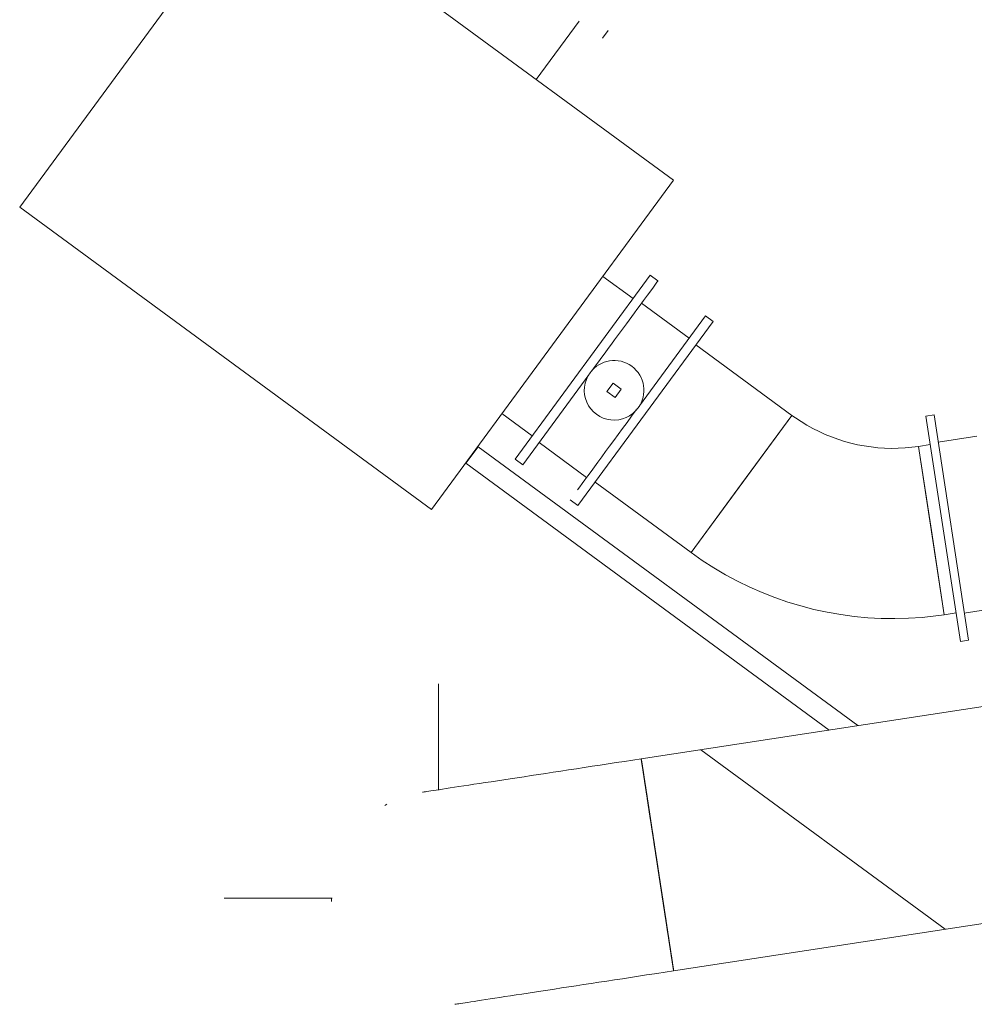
# Model space of a CAD drawing. Header units: metres. Extents: x 135583 to 135939, y 457896 to 458258.
# Tile 31 of 256: x 135631.73 to 135634.53, y 458092.55 to 458095.44. Entities that reach past the tile are written whole.
import ezdxf

# ---------------------------------------------------------------- set-up
doc = ezdxf.new("R2010")
doc.units = ezdxf.units.M
doc.linetypes.add('Hidden', pattern=[4, 2, -2])
doc.layers.add('NIEUWE INSTALLATIE', color=250, linetype='Continuous', lineweight=0)

msp = doc.modelspace()

# ---------------------------------------------------------------- linework, layer by layer
at = {"layer": 'NIEUWE INSTALLATIE'}
for p, q in [((135632.4394, 458095.8594), (135631.7289, 458094.8924)), ((135633.6482, 458094.9713), (135632.4394, 458095.8594)), ((135633.2453, 458095.2674), (135633.3714, 458095.439)), ((135633.4399, 458095.3887), (135633.4565, 458095.4113)), ((135632.9377, 458094.0043), (135633.6482, 458094.9713)), ((135631.7289, 458094.8924), (135632.9377, 458094.0043)), ((135633.5804, 458094.6923), (135633.1837, 458094.1524)), ((135633.53, 458094.6238), (135633.4414, 458094.689)), ((135633.6029, 458094.6758), (135633.5804, 458094.6923)), ((135633.6944, 458094.5081), (135633.555, 458094.6105)), ((135633.6944, 458094.5081), (135633.555, 458094.6105)), ((135633.7649, 458094.5568), (135633.3682, 458094.0168)), ((135633.7424, 458094.5733), (135633.5485, 458094.3095)), ((135633.7649, 458094.5568), (135633.7424, 458094.5733)), ((135633.9965, 458094.2811), (135633.7146, 458094.4883)), ((135633.2063, 458094.1358), (135633.4001, 458094.3997)), ((135633.4711, 458094.3755), (135633.4533, 458094.3514)), ((135633.4533, 458094.3514), (135633.4775, 458094.3336)), ((135633.4953, 458094.3578), (135633.4711, 458094.3755)), ((135633.4775, 458094.3336), (135633.4953, 458094.3578)), ((135633.145, 458094.2863), (135633.234, 458094.2209)), ((135633.7005, 458093.8782), (135633.9965, 458094.2811)), ((135633.9965, 458094.2811), (135633.8485, 458094.0797)), ((135634.4136, 458094.2828), (135634.3898, 458094.2791)), ((135634.4911, 458093.6168), (135634.3898, 458094.2791)), ((135634.5149, 458093.6205), (135634.4136, 458094.2828)), ((135634.5396, 458094.2201), (135634.4258, 458094.2027)), ((135633.057, 458094.1648), (135633.0748, 458094.1891)), ((135633.0718, 458094.185), (135633.071, 458094.1856)), ((135634.1899, 458093.3699), (135633.0748, 458094.1891)), ((135633.2542, 458094.2011), (135633.3936, 458094.0987)), ((135633.2542, 458094.2011), (135633.3936, 458094.0987)), ((135634.4027, 458094.1951), (135634.3682, 458094.1898)), ((135634.406, 458093.9427), (135634.3682, 458094.1898)), ((135634.3682, 458094.1898), (135634.4438, 458093.6956)), ((135633.0391, 458094.1406), (135633.057, 458094.1648)), ((135633.1837, 458094.1524), (135633.2063, 458094.1358)), ((135633.0391, 458094.1406), (135634.1056, 458093.357)), ((135633.0413, 458094.1453), (135633.0422, 458094.1447)), ((135633.4186, 458094.0853), (135633.7005, 458093.8782)), ((135633.8485, 458094.0797), (135633.7005, 458093.8782)), ((135633.3457, 458094.0334), (135633.3682, 458094.0168)), ((135634.4438, 458093.6956), (135634.406, 458093.9427)), ((135634.5026, 458093.7005), (135634.6163, 458093.7179)), ((135634.4438, 458093.6956), (135634.4783, 458093.7008)), ((135634.4911, 458093.6168), (135634.5149, 458093.6205)), ((135635.2146, 458093.5267), (135633.5539, 458093.2727)), ((135632.959, 458093.1807), (135632.959, 458093.493)), ((135633.5539, 458093.2727), (135633.5044, 458093.2651)), ((135633.5678, 458093.1815), (135633.575, 458093.1343)), ((135633.6491, 458092.6499), (135635.3098, 458092.9039)), ((135632.329, 458092.863), (135632.6463, 458092.863)), ((135633.5997, 458092.6423), (135633.6491, 458092.6499)), ((135633.6491, 458092.6499), (135633.6482, 458092.6559))]:
    msp.add_line(p, q, dxfattribs=at)
at = {"layer": 'NIEUWE INSTALLATIE', "linetype": 'Hidden'}
msp.add_line((135634.4463, 458092.7719), (135633.7291, 458093.2988), dxfattribs=at)
msp.add_line((135634.4463, 458092.7719), (135633.7291, 458093.2988), dxfattribs=at)
at = {"layer": 'NIEUWE INSTALLATIE', "flags": 128}
for points in [[(135634.3682, 458094.1898), (135634.3483, 458094.1872), (135634.3284, 458094.1854), (135634.3084, 458094.1843), (135634.2884, 458094.1841), (135634.2685, 458094.1847), (135634.2485, 458094.186), (135634.2286, 458094.1882), (135634.2088, 458094.1911), (135634.1892, 458094.1949), (135634.1697, 458094.1994), (135634.1504, 458094.2047), (135634.1314, 458094.2108), (135634.1126, 458094.2176), (135634.0941, 458094.2252), (135634.0759, 458094.2335), (135634.058, 458094.2425), (135634.0406, 458094.2522), (135634.0235, 458094.2626), (135634.0069, 458094.2737), (135633.9965, 458094.2811)], [(135633.7005, 458093.8782), (135633.7332, 458093.8552), (135633.7668, 458093.8334), (135633.8012, 458093.8131), (135633.8364, 458093.7942), (135633.8724, 458093.7766), (135633.909, 458093.7605), (135633.9463, 458093.7459), (135633.9841, 458093.7329), (135634.0223, 458093.7213), (135634.0611, 458093.7112), (135634.1001, 458093.7028), (135634.1395, 458093.6959), (135634.1792, 458093.6905), (135634.219, 458093.6868), (135634.2589, 458093.6846), (135634.2989, 458093.6841), (135634.3389, 458093.6851), (135634.3788, 458093.6878), (135634.4186, 458093.692), (135634.4438, 458093.6956)], [(135633.5044, 458093.2651), (135633.4807, 458093.2615), (135633.457, 458093.2579), (135633.4334, 458093.2542), (135633.4099, 458093.2507), (135633.3866, 458093.2471), (135633.3635, 458093.2435), (135633.3405, 458093.24), (135633.3179, 458093.2366), (135633.2955, 458093.2331), (135633.2735, 458093.2298), (135633.2518, 458093.2265), (135633.2306, 458093.2232), (135633.2097, 458093.22), (135633.1894, 458093.2169), (135633.1695, 458093.2139), (135633.1502, 458093.2109), (135633.1315, 458093.2081), (135633.1134, 458093.2053), (135633.0958, 458093.2026), (135633.079, 458093.2), (135633.0628, 458093.1976), (135633.0473, 458093.1952), (135633.0326, 458093.1929), (135633.0186, 458093.1908), (135633.0054, 458093.1888), (135632.9929, 458093.1869), (135632.9813, 458093.1851), (135632.9706, 458093.1834), (135632.9607, 458093.1819), (135632.9516, 458093.1806), (135632.9435, 458093.1793), (135632.9362, 458093.1782), (135632.9299, 458093.1772), (135632.9245, 458093.1764), (135632.92, 458093.1757), (135632.9164, 458093.1752), (135632.9138, 458093.1748), (135632.9121, 458093.1745), (135632.9114, 458093.1744)], [(135633.0066, 458092.5516), (135633.0085, 458092.5519), (135633.0108, 458092.5523), (135633.0142, 458092.5528), (135633.0184, 458092.5534), (135633.0236, 458092.5542), (135633.0297, 458092.5552), (135633.0367, 458092.5562), (135633.0446, 458092.5574), (135633.0534, 458092.5588), (135633.0631, 458092.5603), (135633.0736, 458092.5619), (135633.085, 458092.5636), (135633.0972, 458092.5655), (135633.1102, 458092.5675), (135633.124, 458092.5696), (135633.1385, 458092.5718), (135633.1538, 458092.5741), (135633.1698, 458092.5766), (135633.1865, 458092.5791), (135633.2038, 458092.5818), (135633.2218, 458092.5845), (135633.2404, 458092.5874), (135633.2595, 458092.5903), (135633.2792, 458092.5933), (135633.2994, 458092.5964), (135633.3201, 458092.5996), (135633.3413, 458092.6028), (135633.3628, 458092.6061), (135633.3848, 458092.6095), (135633.407, 458092.6129), (135633.4296, 458092.6163), (135633.4525, 458092.6198), (135633.4756, 458092.6234), (135633.4989, 458092.6269), (135633.5223, 458092.6305), (135633.5459, 458092.6341), (135633.5696, 458092.6377), (135633.5933, 458092.6414), (135633.5997, 458092.6423)]]:
    msp.add_lwpolyline(points, dxfattribs=at)
at = {"layer": 'NIEUWE INSTALLATIE'}
for centre, radius, start, end in [((135633.4743, 458094.3546), 0.0875, 323.696, 143.696), ((135633.4743, 458094.3546), 0.0875, 143.696, 323.696), ((135632.959, 458092.863), 0.315, 118.7868, 120), ((135632.959, 458092.863), 0.315, 180, 181.6751)]:
    msp.add_arc(centre, radius, start, end, dxfattribs=at)
for centre, major_axis, start_param, end_param in [((135633.4046, 458094.4058), (0.1983, 0.27), 4.735095, 6.306155), ((135633.544, 458094.3034), (0.1983, 0.27), 3.60524, 4.689689), ((135633.6015, 458092.9613), (-0.0476, 0.3114), 2.221036, 8.246677), ((135633.6015, 458092.9613), (-0.0476, 0.3114), 0.830932, 6.675879), ((135633.6015, 458092.9613), (-0.0476, 0.3114), 3.926996, 8.470837), ((135633.6015, 458092.9613), (-0.0476, 0.3114), 2.356194, 8.009876), ((135633.6015, 458092.9613), (-0.0476, 0.3114), 4.524238, 9.621127), ((135633.6015, 458092.9613), (-0.0476, 0.3114), 0.480469, 6.479529), ((135633.6015, 458092.9613), (-0.0476, 0.3114), 4.712389, 8.050327), ((135633.6015, 458092.9613), (-0.0476, 0.3114), 4.660202, 9.22839), ((135633.6015, 458092.9613), (-0.0476, 0.3114), 6.015049, 6.872229), ((135633.6015, 458092.9613), (-0.0476, 0.3114), 3.534295, 8.833076), ((135633.6015, 458092.9613), (-0.0476, 0.3114), 5.497791, 6.403809), ((135633.6015, 458092.9613), (-0.0476, 0.3114), 4.908743, 7.736058), ((135633.6015, 458092.9613), (-0.0476, 0.3114), 4.712393, 7.832501), ((135633.6015, 458092.9613), (-0.0476, 0.3114), 1.109402, 6.283173), ((135633.6015, 458092.9613), (-0.0476, 0.3114), 0.79864, 6.086838), ((135633.6015, 458092.9613), (-0.0476, 0.3114), 0.589047, 5.939526), ((135633.6015, 458092.9613), (-0.0476, 0.3114), 1.377716, 5.890479), ((135633.6015, 458092.9613), (-0.0476, 0.3114), 5.105092, 5.743479), ((135633.6015, 458092.9613), (-0.0476, 0.3114), 5.301442, 5.457158), ((135633.6015, 458092.9613), (-0.0476, 0.3114), 0.981748, 1.437976), ((135633.6015, 458092.9613), (-0.0476, 0.3114), 4.977063, 5.105088), ((135633.6015, 458092.9613), (-0.0476, 0.3114), 1.374447, 4.712403), ((135633.6015, 458092.9613), (-0.0476, 0.3114), 1.570796, 1.756751), ((135633.6015, 458092.9613), (-0.0476, 0.3114), 1.682004, 3.730639), ((135633.6015, 458092.9613), (-0.0476, 0.3114), 1.6908, 4.319688), ((135633.6015, 458092.9613), (-0.0476, 0.3114), 1.717499, 4.123335), ((135633.6015, 458092.9613), (-0.0476, 0.3114), 3.643606, 4.516039), ((135633.6015, 458092.9613), (-0.0476, 0.3114), 1.810791, 2.159842), ((135633.6015, 458092.9613), (-0.0476, 0.3114), 3.730662, 4.442098), ((135633.6015, 458092.9613), (-0.0476, 0.3114), 2.261547, 3.534289)]:
    msp.add_ellipse(centre, major_axis=major_axis, ratio=0.000001, start_param=start_param, end_param=end_param, dxfattribs=at)

doc.saveas('drawing.dxf')
